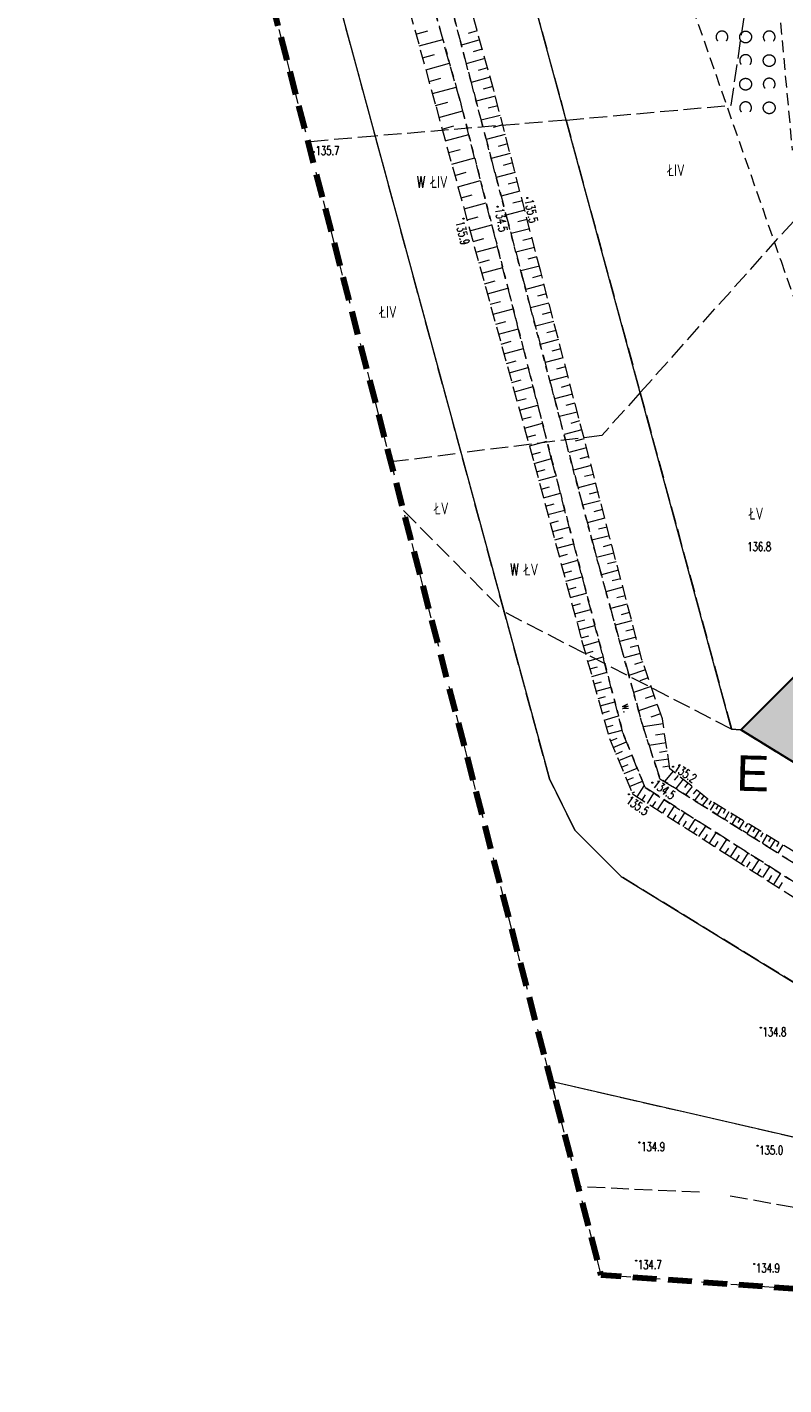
# Model space of a CAD drawing. Header units: centimetres. Extents: x -29333 to 403204, y -464147 to 16641.
# Tile 42 of 134: x 51690 to 58101, y -18554 to -7053. Entities that reach past the tile are written whole.
import ezdxf
from ezdxf.xclip import XClip

# ---------------------------------------------------------------- set-up
doc = ezdxf.new("R2010")
doc.units = ezdxf.units.CM
doc.header["$MEASUREMENT"] = 0
doc.header["$XCLIPFRAME"] = 0
for name, pattern in [('1_OTRK', [175, 125, -50]), ('1_OTRKG', [175, 125, -50]), ('1_OTWM', [100, 50, -50]), ('1_OTZK', [150, 100, -50]), ('3_SUPP_P', [200, 150, -50]), ('4', [250, 150, -100]), ('EGKK', [200, 150, -50]), ('Przerywana BARDZO długa', [300, 200, -100])]:
    doc.linetypes.add(name, pattern=pattern)
for name, color, linetype in [('2010 Mlawa_628_1_mdcp_plus_zakres obcięta_13_BLOKADA_L_0', 7, 'Continuous'), ('2010 Mlawa_628_1_mdcp_plus_zakres obcięta_13_Dzialki', 7, 'Continuous'), ('2010 Mlawa_628_1_mdcp_plus_zakres obcięta_13_Kontury', 7, 'Continuous'), ('2010 Mlawa_628_1_mdcp_plus_zakres obcięta_13_Numery_konturow', 7, 'Continuous'), ('2010 Mlawa_628_1_mdcp_plus_zakres obcięta_13_OTR_L_1', 7, 'Continuous'), ('2010 Mlawa_628_1_mdcp_plus_zakres obcięta_13_OTR_T_1', 7, 'Continuous'), ('2010 Mlawa_628_1_mdcp_plus_zakres obcięta_13_OTW_E_T_2', 7, 'Continuous'), ('2010 Mlawa_628_1_mdcp_plus_zakres obcięta_13_OTW_L_3', 7, 'Continuous'), ('2010 Mlawa_628_1_mdcp_plus_zakres obcięta_13_OTZ_L_1', 7, 'Continuous'), ('2010 Mlawa_628_1_mdcp_plus_zakres obcięta_13_P_SUEP_L_0', 7, 'Continuous'), ('MAPA MDCP', 7, 'Continuous'), ('PZT NOWE PAB', 7, 'Continuous'), ('TEREN', 7, 'Continuous')]:
    doc.layers.add(name, color=color, linetype=linetype)
doc.styles.add('GENERATED_STYLE_11', font='arial.ttf')
doc.styles.add('GENERATED_STYLE_2', font='Simplex.shx')

# ---------------------------------------------------------------- blocks, each defined once
blk = doc.blocks.new('Rysunek_4_13', base_point=(-745725621, -588524063))
at = {"layer": '2010 Mlawa_628_1_mdcp_plus_zakres obcięta_13_BLOKADA_L_0', "color": 7, "linetype": '4', "lineweight": 18}
for p, q in [((56554, -17624), (51968, 108)), ((69522, -18554), (56554, -17624))]:
    blk.add_line(p, q, dxfattribs=at)
at = {"layer": '2010 Mlawa_628_1_mdcp_plus_zakres obcięta_13_Dzialki', "color": 7, "linetype": 'Continuous', "lineweight": 18}
for p, q in [((52304, 639), (56115, -13419)), ((57659, -13000), (54794, -2461)), ((57733, -13005), (57659, -13000)), ((62020, -15641), (57733, -13005)), ((56115, -13419), (56330, -13855)), ((56330, -13855), (56723, -14247)), ((56723, -14247), (60954, -16847)), ((56129, -15982), (60774, -17050))]:
    blk.add_line(p, q, dxfattribs=at)
at = {"layer": '2010 Mlawa_628_1_mdcp_plus_zakres obcięta_13_Kontury', "color": 3, "linetype": 'EGKK', "lineweight": 18}
for p, q in [((54640, -7975), (52304, 639)), ((54794, -2461), (56256, -7840)), ((57655, -7714), (58205, -3958)), ((56884, -10148), (60380, -6242)), ((56256, -7840), (57655, -7714)), ((56256, -7840), (54640, -7975)), ((56256, -7840), (56884, -10148)), ((54640, -7975), (54071, -8025)), ((55367, -10659), (54640, -7975)), ((56884, -10148), (56558, -10512)), ((56884, -10148), (57659, -13000)), ((56558, -10512), (55367, -10659)), ((54772, -10733), (55367, -10659)), ((55732, -12007), (55367, -10659)), ((54879, -11148), (55732, -12007)), ((56115, -13419), (55732, -12007)), ((57659, -13000), (55732, -12007)), ((57659, -13000), (57733, -13005)), ((57733, -13005), (59089, -13839)), ((56330, -13855), (56115, -13419)), ((56723, -14247), (56330, -13855)), ((60954, -16847), (56723, -14247)), ((56129, -15982), (60774, -17050))]:
    blk.add_line(p, q, dxfattribs=at)
at = {"layer": '2010 Mlawa_628_1_mdcp_plus_zakres obcięta_13_OTR_L_1', "color": 7, "linetype": '1_OTRK', "lineweight": 18}
for p, q in [((55073, -6080), (55882, -9155)), ((55359, -7678), (54935, -6176)), ((56133, -10711), (55359, -7678)), ((55882, -9155), (56482, -11425)), ((56738, -13032), (56133, -10711)), ((56482, -11425), (56900, -12953)), ((56900, -12953), (57051, -13419)), ((56925, -13494), (56738, -13032)), ((57051, -13419), (58979, -14634)), ((58814, -14693), (56925, -13494))]:
    blk.add_line(p, q, dxfattribs=at)
at = {"layer": '2010 Mlawa_628_1_mdcp_plus_zakres obcięta_13_OTR_L_1', "color": 7, "linetype": '1_OTRKG', "lineweight": 18}
for p, q in [((55643, -7586), (55208, -6033)), ((54742, -6231), (55154, -7729)), ((56041, -9122), (55643, -7586)), ((55154, -7729), (55573, -9253)), ((56628, -11381), (56041, -9122)), ((55573, -9253), (55986, -10747)), ((55986, -10747), (56388, -12246)), ((56898, -12409), (56628, -11381)), ((56388, -12246), (56625, -13079)), ((57072, -12913), (56898, -12409)), ((57136, -13335), (57072, -12913)), ((56625, -13079), (56819, -13547)), ((57458, -13592), (57136, -13335)), ((56819, -13547), (57663, -14090)), ((58954, -14507), (57458, -13592)), ((57663, -14090), (58729, -14773))]:
    blk.add_line(p, q, dxfattribs=at)
at = {"layer": '2010 Mlawa_628_1_mdcp_plus_zakres obcięta_13_OTR_L_1', "color": 7, "linetype": 'Continuous', "lineweight": 18}
for p, q in [((54984, -7112), (55084, -7085)), ((55503, -7084), (55426, -7106)), ((55012, -7212), (55212, -7157)), ((55524, -7161), (55369, -7205)), ((55546, -7239), (55468, -7261)), ((55040, -7313), (55140, -7285)), ((55067, -7413), (55269, -7358)), ((55568, -7317), (55410, -7362)), ((55590, -7396), (55511, -7419)), ((55095, -7514), (55196, -7486)), ((55123, -7616), (55326, -7560)), ((55612, -7476), (55452, -7521)), ((55635, -7556), (55554, -7579)), ((55151, -7717), (55253, -7689)), ((55657, -7637), (55494, -7679)), ((55179, -7818), (55380, -7762)), ((55699, -7800), (55537, -7842)), ((55678, -7719), (55596, -7740)), ((55206, -7918), (55306, -7890)), ((55720, -7881), (55639, -7902)), ((55233, -8017), (55431, -7962)), ((55741, -7962), (55579, -8003)), ((55761, -8042), (55681, -8063)), ((55260, -8115), (55359, -8088)), ((55287, -8212), (55482, -8159)), ((55782, -8123), (55622, -8164)), ((55803, -8203), (55723, -8224)), ((55314, -8309), (55410, -8282)), ((55340, -8404), (55531, -8352)), ((55824, -8283), (55664, -8325)), ((55845, -8364), (55765, -8384)), ((55366, -8499), (55460, -8473)), ((55865, -8443), (55706, -8485)), ((55392, -8593), (55579, -8541)), ((55907, -8603), (55748, -8644)), ((55886, -8523), (55806, -8544)), ((55417, -8686), (55510, -8660)), ((55442, -8778), (55627, -8727)), ((55927, -8682), (55848, -8703)), ((55468, -8869), (55559, -8844)), ((55948, -8761), (55790, -8802)), ((55968, -8841), (55889, -8861)), ((55492, -8960), (55673, -8910)), ((55989, -8920), (55831, -8960)), ((55517, -9049), (55607, -9025)), ((56030, -9077), (55873, -9118)), ((56009, -8998), (55931, -9019)), ((55541, -9138), (55719, -9089)), ((56050, -9155), (55972, -9176)), ((55566, -9226), (55654, -9202)), ((55590, -9313), (55764, -9265)), ((56070, -9234), (55914, -9274)), ((56091, -9312), (56013, -9332)), ((55614, -9400), (55700, -9376)), ((56111, -9390), (55955, -9430)), ((55637, -9485), (55808, -9438)), ((56151, -9545), (55996, -9586)), ((56131, -9468), (56053, -9488)), ((55661, -9570), (55745, -9547)), ((55684, -9654), (55852, -9608)), ((56171, -9623), (56094, -9643)), ((55707, -9737), (55790, -9714)), ((55729, -9819), (55894, -9774)), ((56191, -9700), (56037, -9740)), ((55752, -9901), (55833, -9878)), ((56231, -9854), (56078, -9894)), ((56211, -9777), (56134, -9797)), ((55774, -9982), (55936, -9937)), ((56251, -9931), (56175, -9951)), ((55796, -10062), (55876, -10040)), ((55818, -10141), (55976, -10097)), ((56271, -10008), (56118, -10048)), ((56291, -10084), (56215, -10104)), ((55840, -10219), (55918, -10198)), ((56311, -10161), (56159, -10200)), ((55861, -10297), (56017, -10254)), ((56351, -10313), (56199, -10352)), ((56331, -10237), (56255, -10257)), ((55882, -10374), (55959, -10353)), ((55903, -10450), (56056, -10408)), ((56390, -10465), (56239, -10504)), ((56370, -10389), (56295, -10409)), ((55924, -10526), (56000, -10505)), ((55945, -10600), (56094, -10559)), ((56410, -10540), (56334, -10560)), ((55965, -10674), (56039, -10654)), ((56429, -10616), (56279, -10655)), ((56449, -10691), (56374, -10710)), ((55986, -10748), (56132, -10708)), ((56005, -10821), (56078, -10801)), ((56468, -10766), (56318, -10805)), ((56025, -10894), (56171, -10854)), ((56507, -10916), (56358, -10954)), ((56488, -10841), (56413, -10860)), ((56044, -10966), (56117, -10947)), ((56064, -11039), (56208, -11000)), ((56527, -10990), (56452, -11009)), ((56083, -11111), (56155, -11091)), ((56102, -11182), (56246, -11144)), ((56546, -11065), (56397, -11103)), ((56565, -11139), (56491, -11158)), ((56122, -11254), (56193, -11235)), ((56584, -11213), (56436, -11251)), ((56141, -11325), (56283, -11287)), ((56160, -11396), (56231, -11377)), ((56623, -11361), (56475, -11399)), ((56604, -11287), (56530, -11306)), ((56179, -11467), (56320, -11429)), ((56642, -11434), (56569, -11454)), ((56198, -11537), (56268, -11518)), ((56216, -11607), (56357, -11569)), ((56661, -11508), (56515, -11546)), ((56681, -11581), (56608, -11600)), ((56235, -11677), (56305, -11658)), ((56254, -11746), (56393, -11709)), ((56700, -11653), (56555, -11691)), ((56719, -11726), (56647, -11744)), ((56273, -11816), (56342, -11797)), ((56738, -11797), (56594, -11835)), ((56291, -11885), (56429, -11848)), ((56310, -11954), (56378, -11935)), ((56775, -11940), (56633, -11977)), ((56756, -11869), (56685, -11888)), ((56328, -12022), (56465, -11985)), ((56346, -12090), (56415, -12072)), ((56794, -12011), (56723, -12030)), ((56365, -12158), (56501, -12122)), ((56812, -12081), (56672, -12118)), ((56831, -12152), (56761, -12170)), ((56383, -12226), (56450, -12208)), ((56401, -12293), (56535, -12255)), ((56849, -12221), (56710, -12258)), ((56867, -12291), (56798, -12309)), ((56420, -12359), (56486, -12340)), ((56439, -12424), (56570, -12387)), ((56885, -12360), (56748, -12396)), ((56457, -12489), (56522, -12471)), ((56475, -12553), (56603, -12517)), ((56928, -12496), (56788, -12544)), ((56905, -12428), (56837, -12452)), ((56493, -12616), (56557, -12598)), ((56511, -12679), (56636, -12643)), ((56977, -12638), (56828, -12690)), ((56952, -12566), (56880, -12591)), ((56529, -12741), (56591, -12723)), ((57003, -12713), (56926, -12739)), ((56546, -12802), (56669, -12767)), ((56563, -12863), (56624, -12845)), ((57029, -12790), (56870, -12845)), ((57057, -12869), (56975, -12898)), ((56580, -12922), (56700, -12888)), ((56597, -12982), (56656, -12965)), ((57078, -12953), (56908, -12979)), ((56614, -13040), (56731, -13007)), ((56633, -13098), (56689, -13075)), ((56656, -13154), (56768, -13107)), ((57091, -13038), (57013, -13050)), ((56679, -13210), (56735, -13187)), ((56702, -13265), (56813, -13219)), ((57103, -13116), (56960, -13137)), ((57113, -13187), (57048, -13197)), ((56725, -13321), (56781, -13298)), ((56748, -13376), (56858, -13330)), ((57123, -13253), (57003, -13271)), ((57132, -13313), (57077, -13321)), ((56771, -13431), (56826, -13408)), ((56794, -13485), (56903, -13440)), ((57162, -13356), (57091, -13444)), ((57206, -13391), (57173, -13433)), ((57248, -13424), (57185, -13503)), ((57288, -13456), (57258, -13493)), ((56816, -13540), (56839, -13530)), ((56859, -13573), (56919, -13480)), ((56902, -13600), (56930, -13557)), ((56945, -13628), (57000, -13542)), ((57325, -13486), (57268, -13556)), ((57360, -13514), (57333, -13547)), ((57393, -13540), (57343, -13603)), ((57424, -13565), (57400, -13595)), ((56988, -13655), (57016, -13612)), ((57031, -13683), (57087, -13597)), ((57075, -13711), (57102, -13668)), ((57118, -13739), (57174, -13652)), ((57454, -13589), (57409, -13645)), ((57484, -13608), (57465, -13638)), ((57514, -13627), (57477, -13687)), ((57544, -13645), (57525, -13676)), ((57574, -13664), (57537, -13725)), ((57605, -13682), (57586, -13713)), ((57162, -13767), (57190, -13724)), ((57205, -13795), (57262, -13708)), ((57249, -13824), (57277, -13780)), ((57293, -13852), (57350, -13764)), ((57636, -13701), (57598, -13764)), ((57667, -13720), (57648, -13752)), ((57699, -13740), (57660, -13803)), ((57730, -13759), (57711, -13791)), ((57762, -13778), (57723, -13842)), ((57794, -13798), (57774, -13830)), ((57337, -13880), (57366, -13836)), ((57382, -13909), (57439, -13820)), ((57426, -13937), (57455, -13893)), ((57471, -13966), (57528, -13877)), ((57826, -13818), (57787, -13883)), ((57859, -13838), (57839, -13870)), ((57892, -13858), (57851, -13923)), ((57924, -13878), (57904, -13911)), ((57958, -13898), (57917, -13965)), ((57515, -13995), (57544, -13950)), ((57560, -14024), (57618, -13934)), ((57605, -14053), (57634, -14008)), ((57650, -14082), (57709, -13991)), ((57991, -13918), (57970, -13952)), ((58025, -13939), (57983, -14007)), ((58058, -13960), (58038, -13994)), ((58093, -13980), (58051, -14049)), ((57696, -14111), (57725, -14066)), ((57741, -14140), (57799, -14049)), ((57787, -14169), (57816, -14124)), ((57832, -14198), (57891, -14107)), ((57878, -14227), (57907, -14182)), ((57924, -14257), (57982, -14165)), ((57970, -14286), (57999, -14240)), ((58015, -14316), (58074, -14224)), ((58062, -14345), (58091, -14299))]:
    blk.add_line(p, q, dxfattribs=at)
at = {"layer": '2010 Mlawa_628_1_mdcp_plus_zakres obcięta_13_OTR_T_1', "color": 7, "linetype": 'Continuous', "lineweight": 18}
for centre in [(54118, -8110), (55927, -8499), (55676, -8574), (55387, -8674), (57163, -13318), (56987, -13453), (56788, -13551), (57906, -15529), (56878, -16501), (57878, -16529), (56850, -17502), (57850, -17530)]:
    blk.add_circle(centre, 4.5, dxfattribs=at)
at = {"layer": '2010 Mlawa_628_1_mdcp_plus_zakres obcięta_13_OTW_L_3', "color": 7, "linetype": '1_OTWM', "lineweight": 18}
for p, q in [((55882, -9155), (55073, -6080)), ((54935, -6176), (55359, -7678)), ((55359, -7678), (56133, -10711)), ((56482, -11425), (55882, -9155)), ((56133, -10711), (56738, -13032)), ((56900, -12953), (56482, -11425)), ((57051, -13419), (56900, -12953)), ((56738, -13032), (56925, -13494)), ((58979, -14634), (57051, -13419)), ((56925, -13494), (58814, -14693))]:
    blk.add_line(p, q, dxfattribs=at)
at = {"layer": '2010 Mlawa_628_1_mdcp_plus_zakres obcięta_13_OTZ_L_1', "color": 7, "linetype": '1_OTZK', "lineweight": 18}
for p, q in [((56089, -3345), (58077, -9036)), ((57892, -5074), (58172, -8095)), ((58077, -9036), (59266, -12408))]:
    blk.add_line(p, q, dxfattribs=at)
at = {"layer": '2010 Mlawa_628_1_mdcp_plus_zakres obcięta_13_OTZ_L_1', "color": 7, "linetype": 'Continuous', "lineweight": 18}
for centre in [(57777, -7136), (57777, -7136), (57977, -7336), (57777, -7536), (57977, -7736)]:
    blk.add_circle(centre, 50, dxfattribs=at)
for centre, start, end in [((57577, -7136), 318.7031, 221.2969), ((57977, -7136), 318.5904, 221.4096), ((57777, -7336), 318.7031, 221.2969), ((57977, -7536), 318.5904, 221.4096), ((57777, -7736), 318.7031, 221.2969)]:
    blk.add_arc(centre, 50, start, end, dxfattribs=at)
at = {"layer": '2010 Mlawa_628_1_mdcp_plus_zakres obcięta_13_P_SUEP_L_0', "color": 1, "linetype": '3_SUPP_P', "lineweight": 18}
for p, q in [((57386, -16923), (56360, -16876)), ((57646, -16952), (64665, -18206))]:
    blk.add_line(p, q, dxfattribs=at)
at = {"layer": '2010 Mlawa_628_1_mdcp_plus_zakres obcięta_13_Numery_konturow', "color": 3, "linetype": 'Continuous', "lineweight": 18, "char_height": 100, "attachment_point": 1, "style": 'GENERATED_STYLE_2'}
for s, insert in [('\\A1;{\\W0.700000x;\\pql;\\FSimplex.shx;ŁIV}', (57118, -8214)), ('\\A1;{\\W0.700000x;\\pql;\\FSimplex.shx;W ŁIV}', (54990, -8314)), ('\\A1;{\\W0.700000x;\\pql;\\FSimplex.shx;ŁIV}', (54678, -9415)), ('\\A1;{\\W0.700000x;\\pql;\\FSimplex.shx;ŁV}', (55141, -11080)), ('\\A1;{\\W0.700000x;\\pql;\\FSimplex.shx;ŁV}', (57808, -11124)), ('\\A1;{\\W0.700000x;\\pql;\\FSimplex.shx;W ŁV}', (55781, -11597))]:
    blk.add_mtext(s, dxfattribs=dict(at, insert=insert))
at = {"layer": '2010 Mlawa_628_1_mdcp_plus_zakres obcięta_13_OTR_T_1', "color": 7, "linetype": 'Continuous', "lineweight": 18, "char_height": 75, "style": 'GENERATED_STYLE_2'}
for s, insert, attachment_point in [('\\A1;{\\W0.700000x;\\pql;\\FSimplex.shx;135.7}', (54133, -8136), 7), ('\\A1;{\\W0.700000x;\\pql;\\FSimplex.shx;136.8}', (57791, -11491), 7), ('\\A1;{\\W0.700000x;\\pql;\\FSimplex.shx;134.8}', (57920, -15527), 1), ('\\A1;{\\W0.700000x;\\pql;\\FSimplex.shx;134.9}', (56892, -16499), 1), ('\\A1;{\\W0.700000x;\\pql;\\FSimplex.shx;135.0}', (57893, -16529), 1), ('\\A1;{\\W0.700000x;\\pql;\\FSimplex.shx;134.7}', (56864, -17499), 1), ('\\A1;{\\W0.700000x;\\pql;\\FSimplex.shx;134.9}', (57865, -17527), 1)]:
    blk.add_mtext(s, dxfattribs=dict(at, insert=insert, attachment_point=attachment_point))
for s, insert, attachment_point, rotation in [('\\A1;{\\W0.700000x;\\pql;\\FSimplex.shx;134.5}', (55653, -8594), 7, 280.0915), ('\\A1;{\\W0.700000x;\\pql;\\FSimplex.shx;135.5}', (55904, -8520), 7, 282.0615), ('\\A1;{\\W0.700000x;\\pql;\\FSimplex.shx;135.9}', (55391, -8689), 1, 284.1115), ('\\A1;{\\W0.700000x;\\pql;\\FSimplex.shx;135.2}', (57161, -13348), 7, 326.9816), ('\\A1;{\\W0.700000x;\\pql;\\FSimplex.shx;134.5}', (56983, -13482), 7, 323.9816), ('\\A1;{\\W0.700000x;\\pql;\\FSimplex.shx;135.5}', (56801, -13559), 1, 324.8616)]:
    blk.add_mtext(s, dxfattribs=dict(at, insert=insert, attachment_point=attachment_point, rotation=rotation))
at = {"layer": '2010 Mlawa_628_1_mdcp_plus_zakres obcięta_13_OTW_E_T_2', "color": 7, "linetype": 'Continuous', "lineweight": 18, "insert": (56763, -12785), "char_height": 75, "attachment_point": 4, "rotation": 284.8293, "style": 'GENERATED_STYLE_2'}
blk.add_mtext('\\A1;{\\W0.700000x;\\pql;\\FSimplex.shx;w.}', dxfattribs=at)

msp = doc.modelspace()

# ---------------------------------------------------------------- hatches: boundary and pattern name
at = {"layer": 'PZT NOWE PAB', "linetype": 'Continuous', "lineweight": 13, "transparency": 33554559}
h = msp.add_hatch(color=1, dxfattribs=at)
h.paths.add_polyline_path([(57732.8, -13005.1), (62019.8, -15641.1), (68645.8, -7870.1), (68651.8, -7856.1), (63157.8, -7583.1)])
h.paths.add_polyline_path([(62018.8, -15634.6), (57740.9, -13004.1), (63159.8, -7588.2), (68644.4, -7860.7), (68641.6, -7867.4)], flags=0)
at = {"layer": 'TEREN', "linetype": 'Continuous', "lineweight": 0, "true_color": 0x002e17, "transparency": 33554559}
msp.add_hatch(color=108, dxfattribs=at).paths.add_polyline_path([(57732.8, -13005.1), (62019.8, -15641.1), (68163.5, -8435.8), (67741.3, -8416.3, 0.2317944), (67095.5, -8696.3), (61547.3, -15203.3), (59645, -13581.3), (59736.8, -13473.7), (59356.3, -13149.2), (60653.9, -11627.4), (61034.4, -11951.8), (61138.6, -11829.6), (60949, -11668), (61046.4, -11553.9), (60817.4, -11358.7), (62815.8, -9015), (63123.9, -9277.7), (63221.2, -9163.5), (64245.4, -10036.8), (63552.8, -10849.1), (63868.3, -11118.1, 0.407322), (64424.1, -11058.7), (64529, -10935.7), (64224.6, -10676.2), (65718.6, -8924.1), (65884.8, -8931.8), (66014.5, -8779.5), (66218.9, -8953.8), (66715, -8371.9, -0.2317944), (67764.4, -7916.8), (68574, -7954.3), (68645.8, -7870.1), (68651.8, -7856.1), (63157.8, -7583.1)])

# ---------------------------------------------------------------- linework, layer by layer
at = {"layer": 'PZT NOWE PAB', "color": 124, "linetype": 'Przerywana BARDZO długa', "lineweight": 200, "flags": 128}
msp.add_lwpolyline([(51689.8, 5705.9), (63044.8, 5705.9), (71434.8, 3877.9), (79469.8, 4744.9), (80481.8, -6650.1), (75075.8, -7063.1), (72357.8, -15719.1), (69521.8, -18554.1), (56553.8, -17624.1), (51967.8, 107.9), (51908.8, 48.9)], close=True, dxfattribs=at)
at = {"layer": 'PZT NOWE PAB', "color": 1, "linetype": 'Continuous', "lineweight": 13, "flags": 128}
for points in [[(63157.8, -7583.1), (68651.8, -7856.1), (68645.8, -7870.1), (62019.8, -15641.1), (57732.8, -13005.1)], [(63157.8, -7583.1), (68651.8, -7856.1), (68645.8, -7870.1), (62019.8, -15641.1), (57732.8, -13005.1)], [(57732.8, -13005.1), (62019.8, -15641.1), (68645.8, -7870.1), (68651.8, -7856.1), (63157.8, -7583.1)], [(57740.9, -13004.1), (63159.8, -7588.2), (68644.4, -7860.7), (68641.6, -7867.4), (62018.8, -15634.6)], [(57740.9, -13004.1), (63159.8, -7588.2), (68644.4, -7860.7), (68641.6, -7867.4), (62018.8, -15634.6)], [(57740.9, -13004.1), (63159.8, -7588.2), (68644.4, -7860.7), (68641.6, -7867.4), (62018.8, -15634.6)], [(62018.8, -15634.6), (57740.9, -13004.1), (63159.8, -7588.2), (68644.4, -7860.7), (68641.6, -7867.4)]]:
    msp.add_lwpolyline(points, close=True, dxfattribs=at)
at = {"layer": 'TEREN', "color": 7, "linetype": 'Continuous', "lineweight": 13, "flags": 128}
msp.add_lwpolyline([(62019.8, -15641.1), (57732.8, -13005.1), (63157.8, -7583.1)], dxfattribs=at)

# ---------------------------------------------------------------- block references
at = {"layer": 'MAPA MDCP', "color": 151, "linetype": 'Continuous', "lineweight": 13, "true_color": 0x80c2ff}
ref = msp.add_blockref('Rysunek_4_13', (-745725621.2, -588524063.1), dxfattribs=at)
XClip(ref).set_block_clipping_path([(51157.1316538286, -19056.0251476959), (81475.159538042, -19056.0251476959), (81475.1595380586, -2291.2859517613), (80094.3925547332, -2197.1288595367), (79656.9077541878, 2708.9656158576), (81475.1595380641, 3294.6233514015), (81475.1595380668, 5995.166576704), (79391.2894918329, 5995.1665766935), (79236.5670289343, 4736.0914165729), (78168.8180721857, 4617.3317406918), (77590.5687296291, 5995.1665766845), (53235.899278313, 5995.1665765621), (53338.1891512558, 5713.3646833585), (52818.3323959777, 5714.3082139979), (52685.4063431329, 5995.1665765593), (51157.1316537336, 5995.1665765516)])

# ---------------------------------------------------------------- texts
at = {"layer": 'PZT NOWE PAB', "color": 1, "linetype": 'Continuous', "lineweight": 13, "insert": (57841.3, -13223.9), "char_height": 300, "attachment_point": 2, "rotation": 358.58806, "style": 'GENERATED_STYLE_11'}
msp.add_mtext('\\A1;{\\pqc;\\fArial|b0|i0|c0|p38;E}', dxfattribs=at)

doc.saveas('drawing.dxf')
